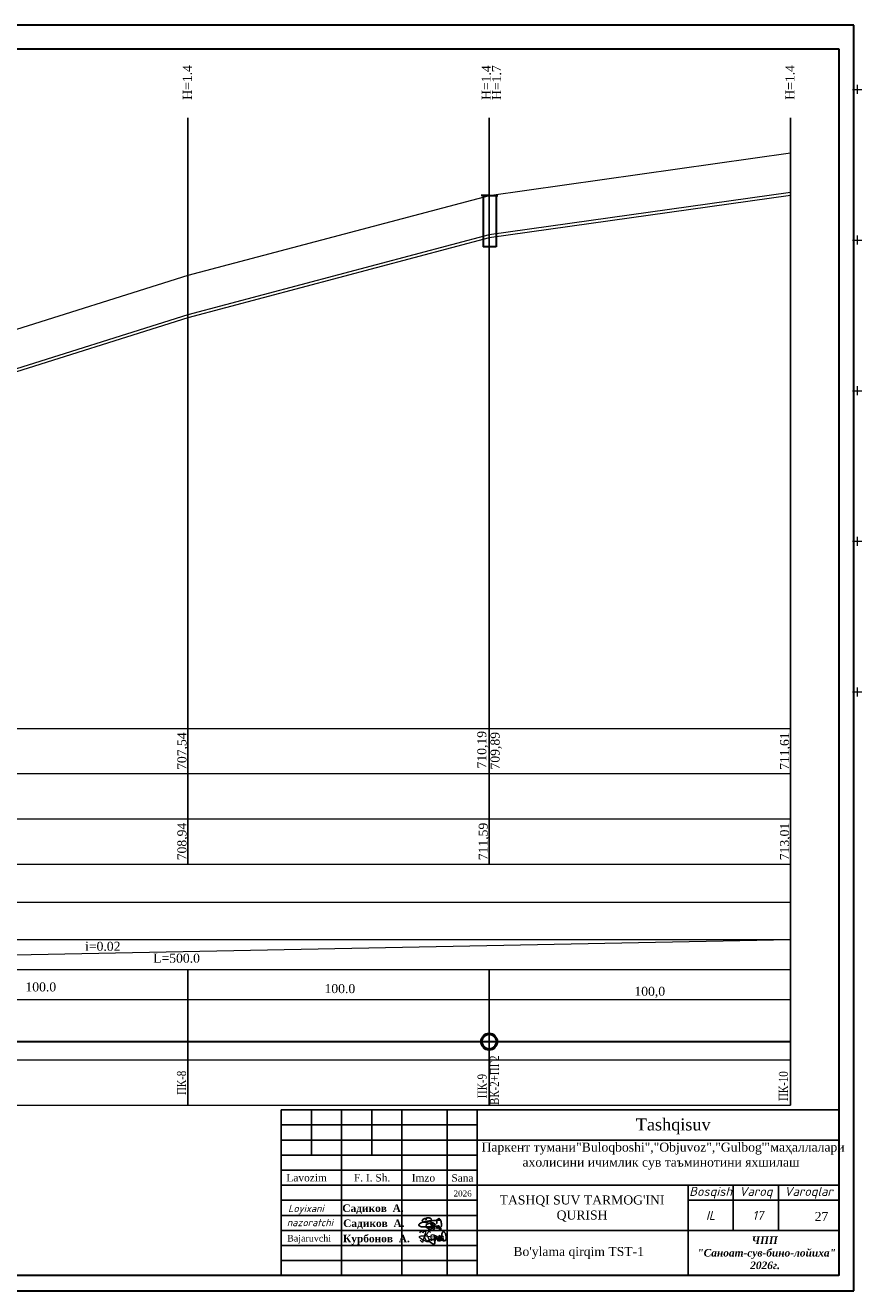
# Model space of a CAD drawing. Header units: millimetres. Extents: x 366033 to 446362, y 4247208 to 4265071.
# Tile 56 of 159: x 435686 to 435964, y 4253010 to 4253430. Entities that reach past the tile are written whole.
import ezdxf

# ---------------------------------------------------------------- set-up
doc = ezdxf.new("R2010")
doc.units = ezdxf.units.MM
for name, color, linetype in [('(002) Рамка', 7, 'Continuous'), ('(004) Точки рельефа', 7, 'Continuous'), ('RAMKA', 7, 'Continuous')]:
    doc.layers.add(name, color=color, linetype=linetype)
doc.layers.add('GEODS_POINT_GRID#_B', color=7, linetype='Continuous', true_color=0x000000)
doc.layers.add('план', color=7, linetype='Continuous', lineweight=40)
doc.layers.add('Текст ВК', color=136, linetype='Continuous', lineweight=9)
doc.styles.add('GOST 2.304', font='CS_Gost2304.shx')
doc.styles.add('SHRFT', font='TXT', dxfattribs={"width": 1.75})
doc.styles.get("Standard").update_dxf_attribs({"font": 'times.ttf'})
doc.styles.add('TIMES', font='times.ttf')
doc.styles.add('для таблиц', font='times.ttf', dxfattribs={"height": 3})
doc.linetypes.add('ВОДОПРОВОД-right', pattern='A,15,-4,["В1",Standard,S=3,R=0,X=-2,Y=-1.5],-4,20,[">",Standard,S=3,R=0,X=-1.5,Y=-1.5],0', length=43)

# ---------------------------------------------------------------- blocks, each defined once
blk = doc.blocks.new('CrossCoord_m1')
at = {"layer": 'GEODS_POINT_GRID#_B', "color": 3, "lineweight": 20, "true_color": 0x00ff00, "flags": 128}
for points in [[(-3, 0), (3, 0)], [(0, 3), (0, -3)]]:
    blk.add_lwpolyline(points, dxfattribs=at)

msp = doc.modelspace()

# ---------------------------------------------------------------- linework, layer by layer
at = {"layer": '(002) Рамка', "color": 0, "lineweight": 25, "elevation": -0.031}
for points in [[(435740.068, 4253152.072), (435740.068, 4253399.782)], [(435840.068, 4253152.072), (435840.068, 4253399.782)], [(435940.068, 4253152.072), (435940.068, 4253399.782)], [(435840.068, 4253152.071), (435840.068, 4253152.072)], [(435940.068, 4253072.072), (435940.068, 4253152.072)], [(435740.068, 4253072.072), (435740.068, 4253117.072)], [(435840.068, 4253072.072), (435840.068, 4253117.072)]]:
    msp.add_lwpolyline(points, dxfattribs=at)
at = {"color": 0, "lineweight": 0}
for p, q in [((435940.068, 4253388.003, -0.031), (435840.068, 4253373.903, -0.031)), ((435940.068, 4253375.003, -0.031), (435840.068, 4253360.903, -0.031)), ((435940.068, 4253374.003, -0.031), (435840.068, 4253359.903, -0.031)), ((435840.068, 4253373.903, -0.031), (435740.068, 4253347.402, -0.031)), ((435840.068, 4253360.903, -0.031), (435740.068, 4253334.402, -0.031)), ((435840.068, 4253359.903, -0.031), (435740.068, 4253333.402, -0.031)), ((435740.068, 4253347.402, -0.031), (435640.068, 4253315.902, -0.031)), ((435740.068, 4253334.402, -0.031), (435640.068, 4253302.902, -0.031)), ((435740.068, 4253333.402, -0.031), (435640.068, 4253301.902, -0.031)), ((435440.068, 4253117.072, -0.031), (435940.068, 4253127.072, -0.031))]:
    msp.add_line(p, q, dxfattribs=at)
at = {"color": 0, "lineweight": 30}
for p, q in [((435840.22, 4253373.924, -0.031), (435837.45, 4253373.924, -0.031)), ((435838.064, 4253373.924, -0.031), (435838.064, 4253356.924, -0.031)), ((435840.22, 4253373.924, -0.031), (435842.99, 4253373.924, -0.031)), ((435842.376, 4253373.924, -0.031), (435842.376, 4253358.924, -0.031)), ((435842.376, 4253373.924, -0.031), (435842.376, 4253356.924, -0.031)), ((435842.376, 4253356.924, -0.031), (435838.064, 4253356.924, -0.031))]:
    msp.add_line(p, q, dxfattribs=at)
at = {"color": 250, "lineweight": 25}
for p, q in [((435781.092, 4253070.461, -1016.547), (435781.092, 4253055.461, -1016.547)), ((435791.092, 4253070.461, -1016.547), (435791.092, 4253015.461, -1016.547)), ((435801.092, 4253070.461, -1016.547), (435801.092, 4253055.461, -1016.547)), ((435811.092, 4253070.461, -1016.547), (435811.092, 4253015.461, -1016.547)), ((435826.092, 4253070.461, -847.128), (435826.092, 4253015.461, -847.128)), ((435836.092, 4253070.461, -0.031), (435836.092, 4253015.461, -0.031)), ((435771.092, 4253065.461, -0.031), (435836.092, 4253065.461, -0.031)), ((435771.092, 4253060.461, -0.031), (435956.092, 4253060.461, -0.031)), ((435771.092, 4253060.461, -0.031), (435836.092, 4253060.461, -0.031)), ((435771.092, 4253055.461, -0.031), (435836.092, 4253055.461, -0.031)), ((435771.092, 4253050.461, -0.031), (435836.092, 4253050.461, -0.031)), ((435771.092, 4253045.461, -0.031), (435956.092, 4253045.461, -0.031)), ((435906.092, 4253045.461, -0.031), (435906.092, 4253015.461, -0.031)), ((435921.092, 4253045.461, -0.031), (435921.092, 4253030.461, -0.031)), ((435936.092, 4253030.461, -0.031), (435936.092, 4253045.461, -0.031)), ((435771.092, 4253040.461, -0.031), (435836.092, 4253040.461, -0.031)), ((435956.092, 4253040.461, -0.031), (435906.092, 4253040.461, -0.031)), ((435956.092, 4253040.461, -0.031), (435906.092, 4253040.461, -0.031)), ((435771.092, 4253035.461, -0.031), (435836.092, 4253035.461, -0.031)), ((435771.092, 4253030.461, -0.031), (435956.092, 4253030.461, -0.031)), ((435771.092, 4253025.461, -0.031), (435836.092, 4253025.461, -0.031)), ((435771.092, 4253020.461, -0.031), (435836.092, 4253020.461, -0.031))]:
    msp.add_line(p, q, dxfattribs=at)
at = {"color": 5, "lineweight": 25, "ltscale": 2}
for p, q in [((435822.164, 4253033.802, -0.031), (435821.887, 4253033.748, -0.031)), ((435822.164, 4253033.802, -0.031), (435821.887, 4253033.748, -0.031)), ((435822.398, 4253033.812, -0.031), (435822.164, 4253033.802, -0.031)), ((435822.398, 4253033.812, -0.031), (435822.164, 4253033.802, -0.031)), ((435822.584, 4253033.82, -0.031), (435822.398, 4253033.812, -0.031)), ((435822.584, 4253033.82, -0.031), (435822.398, 4253033.812, -0.031)), ((435822.941, 4253033.861, -0.031), (435822.584, 4253033.82, -0.031)), ((435822.941, 4253033.861, -0.031), (435822.584, 4253033.82, -0.031)), ((435823.166, 4253033.862, -0.031), (435822.941, 4253033.861, -0.031)), ((435823.166, 4253033.862, -0.031), (435822.941, 4253033.861, -0.031)), ((435823.554, 4253033.866, -0.031), (435823.166, 4253033.862, -0.031)), ((435823.554, 4253033.866, -0.031), (435823.166, 4253033.862, -0.031)), ((435823.706, 4253033.866, -0.031), (435823.554, 4253033.866, -0.031)), ((435823.706, 4253033.866, -0.031), (435823.554, 4253033.866, -0.031)), ((435823.945, 4253033.851, -0.031), (435823.706, 4253033.866, -0.031)), ((435823.945, 4253033.851, -0.031), (435823.706, 4253033.866, -0.031)), ((435816.76, 4253032.436, -0.031), (435816.74, 4253032.22, -0.031)), ((435816.76, 4253032.436, -0.031), (435816.74, 4253032.22, -0.031)), ((435816.74, 4253032.22, -0.031), (435816.775, 4253032.105, -0.031)), ((435816.74, 4253032.22, -0.031), (435816.775, 4253032.105, -0.031)), ((435816.805, 4253032.521, -0.031), (435816.76, 4253032.436, -0.031)), ((435816.805, 4253032.521, -0.031), (435816.76, 4253032.436, -0.031)), ((435816.775, 4253032.105, -0.031), (435816.829, 4253032.05, -0.031)), ((435816.775, 4253032.105, -0.031), (435816.829, 4253032.05, -0.031)), ((435816.986, 4253032.671, -0.031), (435816.805, 4253032.521, -0.031)), ((435816.986, 4253032.671, -0.031), (435816.805, 4253032.521, -0.031)), ((435816.829, 4253032.05, -0.031), (435816.95, 4253031.911, -0.031)), ((435816.829, 4253032.05, -0.031), (435816.95, 4253031.911, -0.031)), ((435816.95, 4253031.911, -0.031), (435817.1, 4253031.856, -0.031)), ((435816.95, 4253031.911, -0.031), (435817.1, 4253031.856, -0.031)), ((435817.3, 4253032.878, -0.031), (435816.986, 4253032.671, -0.031)), ((435817.3, 4253032.878, -0.031), (435816.986, 4253032.671, -0.031)), ((435817.1, 4253031.856, -0.031), (435817.259, 4253031.799, -0.031)), ((435817.1, 4253031.856, -0.031), (435817.259, 4253031.799, -0.031)), ((435817.259, 4253031.799, -0.031), (435817.414, 4253031.742, -0.031)), ((435817.259, 4253031.799, -0.031), (435817.414, 4253031.742, -0.031)), ((435817.563, 4253033.001, -0.031), (435817.3, 4253032.878, -0.031)), ((435817.563, 4253033.001, -0.031), (435817.3, 4253032.878, -0.031)), ((435817.414, 4253031.742, -0.031), (435817.548, 4253031.711, -0.031)), ((435817.414, 4253031.742, -0.031), (435817.548, 4253031.711, -0.031)), ((435817.548, 4253031.711, -0.031), (435817.803, 4253031.668, -0.031)), ((435817.548, 4253031.711, -0.031), (435817.803, 4253031.668, -0.031)), ((435817.753, 4253033.094, -0.031), (435817.563, 4253033.001, -0.031)), ((435817.753, 4253033.094, -0.031), (435817.563, 4253033.001, -0.031)), ((435818.001, 4253033.186, -0.031), (435817.753, 4253033.094, -0.031)), ((435818.001, 4253033.186, -0.031), (435817.753, 4253033.094, -0.031)), ((435817.803, 4253031.668, -0.031), (435817.989, 4253031.636, -0.031)), ((435817.803, 4253031.668, -0.031), (435817.989, 4253031.636, -0.031)), ((435817.989, 4253031.636, -0.031), (435818.429, 4253031.627, -0.031)), ((435817.989, 4253031.636, -0.031), (435818.429, 4253031.627, -0.031)), ((435818.309, 4253033.257, -0.031), (435818.001, 4253033.186, -0.031)), ((435818.309, 4253033.257, -0.031), (435818.001, 4253033.186, -0.031)), ((435818.661, 4253033.331, -0.031), (435818.309, 4253033.257, -0.031)), ((435818.661, 4253033.331, -0.031), (435818.309, 4253033.257, -0.031)), ((435818.429, 4253031.627, -0.031), (435818.699, 4253031.631, -0.031)), ((435818.429, 4253031.627, -0.031), (435818.699, 4253031.631, -0.031)), ((435818.865, 4253033.376, -0.031), (435818.661, 4253033.331, -0.031)), ((435818.865, 4253033.376, -0.031), (435818.661, 4253033.331, -0.031)), ((435818.699, 4253031.631, -0.031), (435819.161, 4253031.628, -0.031)), ((435818.699, 4253031.631, -0.031), (435819.161, 4253031.628, -0.031)), ((435819.164, 4253033.423, -0.031), (435818.865, 4253033.376, -0.031)), ((435819.164, 4253033.423, -0.031), (435818.865, 4253033.376, -0.031)), ((435819.161, 4253031.628, -0.031), (435819.672, 4253031.618, -0.031)), ((435819.161, 4253031.628, -0.031), (435819.672, 4253031.618, -0.031)), ((435819.497, 4253033.482, -0.031), (435819.164, 4253033.423, -0.031)), ((435819.497, 4253033.482, -0.031), (435819.164, 4253033.423, -0.031)), ((435819.717, 4253033.506, -0.031), (435819.497, 4253033.482, -0.031)), ((435819.717, 4253033.506, -0.031), (435819.497, 4253033.482, -0.031)), ((435819.672, 4253031.618, -0.031), (435820.059, 4253031.615, -0.031)), ((435819.672, 4253031.618, -0.031), (435820.059, 4253031.615, -0.031)), ((435820.004, 4253033.557, -0.031), (435819.717, 4253033.506, -0.031)), ((435820.004, 4253033.557, -0.031), (435819.717, 4253033.506, -0.031)), ((435820.39, 4253033.605, -0.031), (435820.004, 4253033.557, -0.031)), ((435820.39, 4253033.605, -0.031), (435820.004, 4253033.557, -0.031)), ((435820.059, 4253031.615, -0.031), (435820.722, 4253031.63, -0.031)), ((435820.059, 4253031.615, -0.031), (435820.722, 4253031.63, -0.031)), ((435820.633, 4253033.628, -0.031), (435820.39, 4253033.605, -0.031)), ((435820.633, 4253033.628, -0.031), (435820.39, 4253033.605, -0.031)), ((435820.961, 4253033.675, -0.031), (435820.633, 4253033.628, -0.031)), ((435820.961, 4253033.675, -0.031), (435820.633, 4253033.628, -0.031)), ((435820.722, 4253031.63, -0.031), (435821.216, 4253031.62, -0.031)), ((435820.722, 4253031.63, -0.031), (435821.216, 4253031.62, -0.031)), ((435821.189, 4253033.697, -0.031), (435820.961, 4253033.675, -0.031)), ((435821.189, 4253033.697, -0.031), (435820.961, 4253033.675, -0.031)), ((435821.555, 4253033.727, -0.031), (435821.189, 4253033.697, -0.031)), ((435821.555, 4253033.727, -0.031), (435821.189, 4253033.697, -0.031)), ((435821.216, 4253031.62, -0.031), (435821.695, 4253031.559, -0.031)), ((435821.216, 4253031.62, -0.031), (435821.695, 4253031.559, -0.031)), ((435821.394, 4253031.111, -0.031), (435821.423, 4253031.215, -0.031)), ((435821.394, 4253031.111, -0.031), (435821.423, 4253031.215, -0.031)), ((435821.416, 4253031.039, -0.031), (435821.394, 4253031.111, -0.031)), ((435821.416, 4253031.039, -0.031), (435821.394, 4253031.111, -0.031)), ((435821.461, 4253030.964, -0.031), (435821.416, 4253031.039, -0.031)), ((435821.461, 4253030.964, -0.031), (435821.416, 4253031.039, -0.031)), ((435821.423, 4253031.215, -0.031), (435821.44, 4253031.276, -0.031)), ((435821.423, 4253031.215, -0.031), (435821.44, 4253031.276, -0.031)), ((435821.44, 4253031.276, -0.031), (435821.474, 4253031.333, -0.031)), ((435821.44, 4253031.276, -0.031), (435821.474, 4253031.333, -0.031)), ((435821.52, 4253030.9, -0.031), (435821.461, 4253030.964, -0.031)), ((435821.52, 4253030.9, -0.031), (435821.461, 4253030.964, -0.031)), ((435821.474, 4253031.333, -0.031), (435821.52, 4253031.411, -0.031)), ((435821.474, 4253031.333, -0.031), (435821.52, 4253031.411, -0.031)), ((435821.52, 4253031.411, -0.031), (435821.586, 4253031.461, -0.031)), ((435821.52, 4253031.411, -0.031), (435821.586, 4253031.461, -0.031)), ((435821.561, 4253030.869, -0.031), (435821.52, 4253030.9, -0.031)), ((435821.561, 4253030.869, -0.031), (435821.52, 4253030.9, -0.031)), ((435821.887, 4253033.748, -0.031), (435821.555, 4253033.727, -0.031)), ((435821.887, 4253033.748, -0.031), (435821.555, 4253033.727, -0.031)), ((435821.63, 4253030.869, -0.031), (435821.561, 4253030.869, -0.031)), ((435821.63, 4253030.869, -0.031), (435821.561, 4253030.869, -0.031)), ((435821.586, 4253031.461, -0.031), (435821.646, 4253031.523, -0.031)), ((435821.586, 4253031.461, -0.031), (435821.646, 4253031.523, -0.031)), ((435821.733, 4253030.888, -0.031), (435821.63, 4253030.869, -0.031)), ((435821.733, 4253030.888, -0.031), (435821.63, 4253030.869, -0.031)), ((435821.646, 4253031.523, -0.031), (435821.751, 4253031.586, -0.031)), ((435821.646, 4253031.523, -0.031), (435821.751, 4253031.586, -0.031)), ((435821.65, 4253031.538, -0.031), (435821.751, 4253031.586, -0.031)), ((435821.65, 4253031.538, -0.031), (435821.751, 4253031.586, -0.031)), ((435821.807, 4253030.916, -0.031), (435821.733, 4253030.888, -0.031)), ((435821.807, 4253030.916, -0.031), (435821.733, 4253030.888, -0.031)), ((435821.751, 4253031.586, -0.031), (435821.922, 4253031.685, -0.031)), ((435821.751, 4253031.586, -0.031), (435821.922, 4253031.685, -0.031)), ((435821.751, 4253031.586, -0.031), (435821.867, 4253031.489, -0.031)), ((435821.751, 4253031.586, -0.031), (435821.867, 4253031.489, -0.031)), ((435821.876, 4253030.947, -0.031), (435821.807, 4253030.916, -0.031)), ((435821.876, 4253030.947, -0.031), (435821.807, 4253030.916, -0.031)), ((435821.867, 4253031.489, -0.031), (435821.926, 4253031.44, -0.031)), ((435821.867, 4253031.489, -0.031), (435821.926, 4253031.44, -0.031)), ((435821.957, 4253031.042, -0.031), (435821.876, 4253030.947, -0.031)), ((435821.957, 4253031.042, -0.031), (435821.876, 4253030.947, -0.031)), ((435821.922, 4253031.685, -0.031), (435822.05, 4253031.759, -0.031)), ((435821.922, 4253031.685, -0.031), (435822.05, 4253031.759, -0.031)), ((435821.926, 4253031.44, -0.031), (435821.957, 4253031.381, -0.031)), ((435821.926, 4253031.44, -0.031), (435821.957, 4253031.381, -0.031)), ((435821.957, 4253031.381, -0.031), (435821.997, 4253031.307, -0.031)), ((435821.957, 4253031.381, -0.031), (435821.997, 4253031.307, -0.031)), ((435821.992, 4253031.12, -0.031), (435821.957, 4253031.042, -0.031)), ((435821.992, 4253031.12, -0.031), (435821.957, 4253031.042, -0.031)), ((435822.017, 4253031.232, -0.031), (435821.992, 4253031.12, -0.031)), ((435822.017, 4253031.232, -0.031), (435821.992, 4253031.12, -0.031)), ((435821.997, 4253031.307, -0.031), (435822.017, 4253031.232, -0.031)), ((435821.997, 4253031.307, -0.031), (435822.017, 4253031.232, -0.031)), ((435822.05, 4253031.759, -0.031), (435822.202, 4253031.867, -0.031)), ((435822.05, 4253031.759, -0.031), (435822.202, 4253031.867, -0.031)), ((435822.202, 4253031.867, -0.031), (435822.313, 4253031.867, -0.031)), ((435822.202, 4253031.867, -0.031), (435822.313, 4253031.867, -0.031)), ((435822.313, 4253031.867, -0.031), (435822.658, 4253031.873, -0.031)), ((435822.313, 4253031.867, -0.031), (435822.658, 4253031.873, -0.031)), ((435822.552, 4253031.373, -0.031), (435822.691, 4253031.535, -0.031)), ((435822.552, 4253031.373, -0.031), (435822.691, 4253031.535, -0.031)), ((435822.552, 4253031.311, -0.031), (435822.552, 4253031.373, -0.031)), ((435822.552, 4253031.311, -0.031), (435822.552, 4253031.373, -0.031)), ((435822.587, 4253031.247, -0.031), (435822.552, 4253031.311, -0.031)), ((435822.587, 4253031.247, -0.031), (435822.552, 4253031.311, -0.031)), ((435822.611, 4253031.202, -0.031), (435822.587, 4253031.247, -0.031)), ((435822.611, 4253031.202, -0.031), (435822.587, 4253031.247, -0.031)), ((435822.668, 4253031.185, -0.031), (435822.611, 4253031.202, -0.031)), ((435822.668, 4253031.185, -0.031), (435822.611, 4253031.202, -0.031)), ((435822.658, 4253031.873, -0.031), (435822.72, 4253031.873, -0.031)), ((435822.658, 4253031.873, -0.031), (435822.72, 4253031.873, -0.031)), ((435822.742, 4253031.185, -0.031), (435822.668, 4253031.185, -0.031)), ((435822.742, 4253031.185, -0.031), (435822.668, 4253031.185, -0.031)), ((435822.691, 4253031.535, -0.031), (435822.761, 4253031.617, -0.031)), ((435822.691, 4253031.535, -0.031), (435822.761, 4253031.617, -0.031)), ((435822.72, 4253031.873, -0.031), (435822.922, 4253031.858, -0.031)), ((435822.72, 4253031.873, -0.031), (435822.922, 4253031.858, -0.031)), ((435822.859, 4253031.257, -0.031), (435822.742, 4253031.185, -0.031)), ((435822.859, 4253031.257, -0.031), (435822.742, 4253031.185, -0.031)), ((435822.761, 4253031.617, -0.031), (435822.969, 4253031.791, -0.031)), ((435822.761, 4253031.617, -0.031), (435822.969, 4253031.791, -0.031)), ((435823.022, 4253031.357, -0.031), (435822.859, 4253031.257, -0.031)), ((435823.022, 4253031.357, -0.031), (435822.859, 4253031.257, -0.031)), ((435822.92, 4253031.75, -0.031), (435822.993, 4253031.816, -0.031)), ((435822.92, 4253031.75, -0.031), (435822.993, 4253031.816, -0.031)), ((435822.922, 4253031.858, -0.031), (435823.093, 4253031.754, -0.031)), ((435822.922, 4253031.858, -0.031), (435823.093, 4253031.754, -0.031)), ((435822.993, 4253031.816, -0.031), (435823.037, 4253031.855, -0.031)), ((435822.993, 4253031.816, -0.031), (435823.037, 4253031.855, -0.031)), ((435823.119, 4253031.449, -0.031), (435823.022, 4253031.357, -0.031)), ((435823.119, 4253031.449, -0.031), (435823.022, 4253031.357, -0.031)), ((435823.037, 4253031.855, -0.031), (435823.121, 4253031.907, -0.031)), ((435823.037, 4253031.855, -0.031), (435823.121, 4253031.907, -0.031)), ((435823.093, 4253031.754, -0.031), (435823.164, 4253031.698, -0.031)), ((435823.093, 4253031.754, -0.031), (435823.164, 4253031.698, -0.031)), ((435823.171, 4253031.531, -0.031), (435823.119, 4253031.449, -0.031)), ((435823.171, 4253031.531, -0.031), (435823.119, 4253031.449, -0.031)), ((435823.121, 4253031.907, -0.031), (435823.176, 4253031.94, -0.031)), ((435823.121, 4253031.907, -0.031), (435823.176, 4253031.94, -0.031)), ((435823.164, 4253031.698, -0.031), (435823.195, 4253031.611, -0.031)), ((435823.164, 4253031.698, -0.031), (435823.195, 4253031.611, -0.031)), ((435823.195, 4253031.611, -0.031), (435823.171, 4253031.531, -0.031)), ((435823.195, 4253031.611, -0.031), (435823.171, 4253031.531, -0.031)), ((435823.176, 4253031.94, -0.031), (435823.233, 4253031.959, -0.031)), ((435823.176, 4253031.94, -0.031), (435823.233, 4253031.959, -0.031)), ((435823.233, 4253031.959, -0.031), (435823.274, 4253031.972, -0.031)), ((435823.233, 4253031.959, -0.031), (435823.274, 4253031.972, -0.031)), ((435823.274, 4253031.972, -0.031), (435823.328, 4253031.972, -0.031)), ((435823.274, 4253031.972, -0.031), (435823.328, 4253031.972, -0.031)), ((435823.328, 4253031.972, -0.031), (435823.372, 4253031.957, -0.031)), ((435823.328, 4253031.972, -0.031), (435823.372, 4253031.957, -0.031)), ((435823.372, 4253031.957, -0.031), (435823.428, 4253031.925, -0.031)), ((435823.372, 4253031.957, -0.031), (435823.428, 4253031.925, -0.031)), ((435823.461, 4253030.755, -0.031), (435823.404, 4253030.799, -0.031)), ((435823.428, 4253031.925, -0.031), (435823.463, 4253031.904, -0.031)), ((435823.428, 4253031.925, -0.031), (435823.463, 4253031.904, -0.031)), ((435823.557, 4253030.755, -0.031), (435823.461, 4253030.755, -0.031)), ((435823.463, 4253031.904, -0.031), (435823.49, 4253031.867, -0.031)), ((435823.463, 4253031.904, -0.031), (435823.49, 4253031.867, -0.031)), ((435823.499, 4253031.424, -0.031), (435823.466, 4253031.294, -0.031)), ((435823.499, 4253031.424, -0.031), (435823.466, 4253031.294, -0.031)), ((435823.466, 4253031.294, -0.031), (435823.466, 4253031.203, -0.031)), ((435823.466, 4253031.294, -0.031), (435823.466, 4253031.203, -0.031)), ((435823.466, 4253031.203, -0.031), (435823.492, 4253031.111, -0.031)), ((435823.466, 4253031.203, -0.031), (435823.492, 4253031.111, -0.031)), ((435823.49, 4253031.867, -0.031), (435823.513, 4253031.829, -0.031)), ((435823.49, 4253031.867, -0.031), (435823.513, 4253031.829, -0.031)), ((435823.492, 4253031.111, -0.031), (435823.54, 4253031.019, -0.031)), ((435823.492, 4253031.111, -0.031), (435823.54, 4253031.019, -0.031)), ((435823.528, 4253031.539, -0.031), (435823.499, 4253031.424, -0.031)), ((435823.528, 4253031.539, -0.031), (435823.499, 4253031.424, -0.031)), ((435823.513, 4253031.829, -0.031), (435823.53, 4253031.802, -0.031)), ((435823.513, 4253031.829, -0.031), (435823.53, 4253031.802, -0.031)), ((435823.551, 4253031.73, -0.031), (435823.528, 4253031.637, -0.031)), ((435823.551, 4253031.73, -0.031), (435823.528, 4253031.637, -0.031)), ((435823.528, 4253031.637, -0.031), (435823.528, 4253031.539, -0.031)), ((435823.528, 4253031.637, -0.031), (435823.528, 4253031.539, -0.031)), ((435823.53, 4253031.802, -0.031), (435823.551, 4253031.73, -0.031)), ((435823.53, 4253031.802, -0.031), (435823.551, 4253031.73, -0.031)), ((435823.54, 4253031.019, -0.031), (435823.584, 4253030.986, -0.031)), ((435823.54, 4253031.019, -0.031), (435823.584, 4253030.986, -0.031)), ((435823.701, 4253030.782, -0.031), (435823.557, 4253030.755, -0.031)), ((435823.584, 4253030.986, -0.031), (435823.663, 4253030.956, -0.031)), ((435823.584, 4253030.986, -0.031), (435823.663, 4253030.956, -0.031)), ((435823.663, 4253030.956, -0.031), (435823.737, 4253030.927, -0.031)), ((435823.663, 4253030.956, -0.031), (435823.737, 4253030.927, -0.031)), ((435823.803, 4253030.821, -0.031), (435823.701, 4253030.782, -0.031)), ((435823.737, 4253030.927, -0.031), (435823.876, 4253030.927, -0.031)), ((435823.737, 4253030.927, -0.031), (435823.876, 4253030.927, -0.031)), ((435823.876, 4253030.927, -0.031), (435823.966, 4253030.945, -0.031)), ((435823.876, 4253030.927, -0.031), (435823.966, 4253030.945, -0.031)), ((435823.966, 4253030.945, -0.031), (435824.061, 4253030.956, -0.031)), ((435823.966, 4253030.945, -0.031), (435824.061, 4253030.956, -0.031)), ((435824.061, 4253030.956, -0.031), (435824.276, 4253030.987, -0.031)), ((435824.061, 4253030.956, -0.031), (435824.276, 4253030.987, -0.031))]:
    msp.add_line(p, q, dxfattribs=at)
at = {"color": 5, "linetype": 'ВОДОПРОВОД-right', "lineweight": 30, "elevation": -0.031}
msp.add_lwpolyline([(435440.062, 4253093.123), (435940.068, 4253093.123)], dxfattribs=at)
at = {"color": 250, "lineweight": 25, "elevation": -0.031}
msp.add_lwpolyline([(435771.092, 4253070.461), (435956.092, 4253070.461), (435956.092, 4253015.461), (435771.092, 4253015.461)], close=True, dxfattribs=at)
at = {"color": 5, "lineweight": 25, "ltscale": 2, "elevation": -0.031}
for points in [[(435820.079, 4253033.665), (435820.372, 4253033.662), (435820.497, 4253033.721), (435820.615, 4253033.809), (435820.699, 4253033.868), (435820.789, 4253033.952), (435820.841, 4253034.001), (435820.898, 4253034.083), (435820.893, 4253034.158), (435820.868, 4253034.278), (435820.848, 4253034.318), (435820.76, 4253034.401), (435820.65, 4253034.481), (435820.523, 4253034.54), (435820.363, 4253034.587), (435820.123, 4253034.635), (435819.927, 4253034.635), (435819.696, 4253034.621), (435819.506, 4253034.593), (435819.336, 4253034.553), (435819.135, 4253033.987), (435818.899, 4253034.484), (435818.683, 4253034.411), (435818.469, 4253034.335), (435818.249, 4253034.209), (435818.078, 4253034.098), (435817.969, 4253034.005), (435817.9, 4253033.852), (435817.888, 4253033.761), (435817.929, 4253033.607), (435818.04, 4253033.416), (435818.098, 4253033.353), (435818.198, 4253033.288), (435818.34, 4253033.237), (435818.537, 4253033.187), (435818.972, 4253033.13), (435819.227, 4253033.1), (435819.354, 4253033.084), (435819.67, 4253033.521), (435819.763, 4253033.492), (435819.547, 4253033.007)], [(435820.079, 4253033.665), (435820.372, 4253033.662), (435820.497, 4253033.721), (435820.615, 4253033.809), (435820.699, 4253033.868), (435820.789, 4253033.952), (435820.841, 4253034.001), (435820.898, 4253034.083), (435820.893, 4253034.158), (435820.868, 4253034.278), (435820.848, 4253034.318), (435820.76, 4253034.401), (435820.65, 4253034.481), (435820.523, 4253034.54), (435820.363, 4253034.587), (435820.123, 4253034.635), (435819.927, 4253034.635), (435819.696, 4253034.621), (435819.506, 4253034.593), (435819.336, 4253034.553), (435819.135, 4253033.987), (435818.899, 4253034.484), (435818.683, 4253034.411), (435818.469, 4253034.335), (435818.249, 4253034.209), (435818.078, 4253034.098), (435817.969, 4253034.005), (435817.9, 4253033.852), (435817.888, 4253033.761), (435817.929, 4253033.607), (435818.04, 4253033.416), (435818.098, 4253033.353), (435818.198, 4253033.288), (435818.34, 4253033.237), (435818.537, 4253033.187), (435818.972, 4253033.13), (435819.227, 4253033.1), (435819.354, 4253033.084), (435819.67, 4253033.521), (435819.763, 4253033.492), (435819.547, 4253033.007)], [(435823.29, 4253032.215), (435823.288, 4253031.921), (435823.347, 4253031.796), (435823.434, 4253031.678), (435823.493, 4253031.595), (435823.578, 4253031.504), (435823.626, 4253031.453), (435823.708, 4253031.396), (435823.783, 4253031.4), (435823.904, 4253031.425), (435823.943, 4253031.445), (435824.026, 4253031.533), (435824.106, 4253031.643), (435824.165, 4253031.77), (435824.212, 4253031.93), (435824.26, 4253032.171), (435824.26, 4253032.366), (435824.246, 4253032.597), (435824.218, 4253032.787), (435824.178, 4253032.957), (435824.149, 4253033.219), (435824.109, 4253033.394), (435824.037, 4253033.61), (435823.961, 4253033.824), (435823.834, 4253034.044), (435823.723, 4253034.215), (435823.63, 4253034.324), (435823.478, 4253034.393), (435823.386, 4253034.406), (435823.233, 4253034.364), (435823.041, 4253034.253), (435822.978, 4253034.195), (435822.913, 4253034.095), (435822.862, 4253033.954), (435822.812, 4253033.756), (435822.756, 4253033.321), (435822.725, 4253033.066), (435822.71, 4253032.939), (435822.69, 4253032.873), (435822.661, 4253032.78), (435822.632, 4253032.746)], [(435820.548, 4253033.759), (435820.808, 4253033.666), (435820.605, 4253033.325), (435820.808, 4253033.162), (435820.813, 4253032.786), (435820.876, 4253032.448), (435820.947, 4253032.07), (435820.944, 4253031.627), (435820.944, 4253031.28), (435820.889, 4253030.999), (435820.811, 4253030.884), (435820.727, 4253030.79), (435820.639, 4253030.762), (435820.561, 4253030.76), (435820.437, 4253030.79), (435820.183, 4253030.894), (435819.975, 4253031.011), (435819.69, 4253031.197), (435819.513, 4253031.312), (435819.183, 4253031.503), (435818.773, 4253031.677)], [(435821.302, 4253032.019), (435821.596, 4253032.017), (435821.721, 4253032.076), (435821.839, 4253032.163), (435821.922, 4253032.223), (435822.013, 4253032.307), (435822.064, 4253032.355), (435822.121, 4253032.437), (435822.117, 4253032.512), (435822.092, 4253032.633), (435822.072, 4253032.672), (435821.983, 4253032.756), (435821.331, 4253032.518), (435821.205, 4253032.578), (435821.586, 4253032.941), (435821.346, 4253032.989), (435821.151, 4253032.989), (435820.919, 4253032.975), (435820.73, 4253032.947), (435820.56, 4253032.634), (435820.298, 4253032.878), (435820.123, 4253032.838), (435819.907, 4253032.766), (435819.693, 4253032.69), (435819.473, 4253032.563), (435819.302, 4253032.452), (435819.193, 4253032.359), (435819.124, 4253032.207), (435819.111, 4253032.115), (435819.152, 4253031.962), (435819.264, 4253031.771), (435819.322, 4253031.707), (435819.422, 4253031.642), (435819.563, 4253031.591), (435819.76, 4253031.541), (435820.196, 4253031.485), (435820.451, 4253031.454), (435820.578, 4253031.439), (435820.644, 4253031.42), (435820.737, 4253031.391), (435820.771, 4253031.362)], [(435821.302, 4253032.019), (435821.596, 4253032.017), (435821.721, 4253032.076), (435821.839, 4253032.163), (435821.922, 4253032.223), (435822.013, 4253032.307), (435822.064, 4253032.355), (435822.121, 4253032.437), (435822.117, 4253032.512), (435822.092, 4253032.633), (435822.072, 4253032.672), (435821.983, 4253032.756), (435821.331, 4253032.518), (435821.205, 4253032.578), (435821.586, 4253032.941), (435821.346, 4253032.989), (435821.151, 4253032.989), (435820.919, 4253032.975), (435820.73, 4253032.947), (435820.56, 4253032.634), (435820.298, 4253032.878), (435820.123, 4253032.838), (435819.907, 4253032.766), (435819.693, 4253032.69), (435819.473, 4253032.563), (435819.302, 4253032.452), (435819.193, 4253032.359), (435819.124, 4253032.207), (435819.111, 4253032.115), (435819.152, 4253031.962), (435819.264, 4253031.771), (435819.322, 4253031.707), (435819.422, 4253031.642), (435819.563, 4253031.591), (435819.76, 4253031.541), (435820.196, 4253031.485), (435820.451, 4253031.454), (435820.578, 4253031.439), (435820.644, 4253031.42), (435820.737, 4253031.391), (435820.771, 4253031.362)], [(435824.867, 4253027.83), (435824.865, 4253027.536), (435824.924, 4253027.411), (435825.011, 4253027.293), (435825.071, 4253027.21), (435825.155, 4253027.12), (435825.203, 4253027.068), (435825.285, 4253027.011), (435825.36, 4253027.016), (435825.481, 4253027.041), (435825.52, 4253027.061), (435825.604, 4253027.149), (435825.683, 4253027.259), (435825.742, 4253027.385), (435825.789, 4253027.546), (435825.837, 4253027.786), (435825.837, 4253027.981), (435825.823, 4253028.213), (435825.795, 4253028.403), (435825.756, 4253028.572), (435825.726, 4253028.834), (435825.686, 4253029.009), (435825.614, 4253029.226), (435825.538, 4253029.44), (435825.411, 4253029.659), (435825.3, 4253029.83), (435825.207, 4253029.939), (435825.055, 4253030.009), (435824.963, 4253030.021), (435824.81, 4253029.98), (435824.619, 4253029.868), (435824.556, 4253029.81), (435824.49, 4253029.711), (435824.439, 4253029.569), (435824.389, 4253029.372), (435824.333, 4253028.937), (435824.302, 4253028.682), (435824.287, 4253028.554), (435824.268, 4253028.488), (435824.239, 4253028.395), (435824.21, 4253028.361)], [(435821.704, 4253028.884), (435821.964, 4253028.791), (435821.761, 4253028.45), (435821.964, 4253028.288), (435821.969, 4253027.911), (435822.032, 4253027.573), (435822.104, 4253027.195), (435822.101, 4253026.752), (435822.101, 4253026.405), (435822.045, 4253026.124), (435821.968, 4253026.009), (435821.883, 4253025.915), (435821.796, 4253025.887), (435821.717, 4253025.885), (435821.593, 4253025.915), (435821.339, 4253026.019), (435821.132, 4253026.136), (435820.847, 4253026.322), (435820.669, 4253026.437), (435820.339, 4253026.628), (435819.93, 4253026.802)]]:
    msp.add_lwpolyline(points, dxfattribs=at)
at = {"color": 5, "lineweight": 5, "elevation": -0.031}
for points in [[(435817.109, 4253029.709), (435817.387, 4253030.195), (435818.175, 4253029.745), (435818.461, 4253030.244), (435819.009, 4253030.244), (435817.966, 4253026.421), (435817.225, 4253027.231)], [(435818.488, 4253028.332), (435820.144, 4253030.172), (435820.591, 4253029.77)], [(435818.488, 4253028.332), (435819.333, 4253026.861), (435819.984, 4253027.235)]]:
    msp.add_lwpolyline(points, dxfattribs=at)
at = {"color": 1, "lineweight": 50}
msp.add_circle((435840.068, 4253093.123, -0.031), 2.554, dxfattribs=at)
at = {"color": 5, "lineweight": 5}
for points in [[(435819.984, 4253027.235, -0.031), (435821.285, 4253027.569, -0.031), (435820.734, 4253027.095, -0.031), (435822.539, 4253027.859, -0.031), (435821.897, 4253026.942, -0.031), (435822.264, 4253028.409, -0.031), (435823.105, 4253026.85, -0.031), (435823.273, 4253028.47, -0.031), (435823.487, 4253026.835, -0.031), (435823.288, 4253027.507, -0.031), (435824.512, 4253028.715, -0.031), (435823.915, 4253027.477, -0.031), (435824.481, 4253027.339, -0.031), (435823.518, 4253028.73, -0.031), (435823.931, 4253027.034, -0.031), (435824.818, 4253028.47, -0.031), (435824.13, 4253027.813, -0.031), (435824.864, 4253027.003, -0.031), (435820.749, 4253028.745, -0.031), (435820.719, 4253027.92, -0.031), (435822.218, 4253027.599, -0.031)], [(435819.316, 4253029.252, -0.031), (435820.03, 4253026.674, -0.031), (435817.01, 4253028.164, -0.031), (435821.325, 4253028.37, -0.031)]]:
    msp.add_spline(points, degree=3, dxfattribs=at)
at = {"layer": 'RAMKA', "color": 1, "lineweight": 30}
for p, q in [((435961.092, 4253430.461, -0.031), (435375.266, 4253430.461, -0.031)), ((435395.266, 4253422.699, -0.031), (435956.092, 4253422.699, -0.031)), ((435956.092, 4253015.461, -0.031), (435395.266, 4253015.461, -0.031)), ((435375.266, 4253010.461, -0.031), (435961.092, 4253010.461, -0.031))]:
    msp.add_line(p, q, dxfattribs=at)
at = {"layer": 'RAMKA', "color": 5, "lineweight": 30}
for p, q in [((435961.092, 4253010.461, -0.031), (435961.092, 4253430.461, -0.031)), ((435956.092, 4253422.699, -0.031), (435956.092, 4253015.461, -0.031))]:
    msp.add_line(p, q, dxfattribs=at)
at = {"layer": 'Текст ВК'}
for p, q in [((435429.059, 4253197.072, -0.031), (435940.068, 4253197.072, -0.031)), ((435440.068, 4253182.072, -0.031), (435940.068, 4253182.072, -0.031)), ((435440.068, 4253167.072, -0.031), (435940.068, 4253167.072, -0.031)), ((435440.068, 4253152.072, -0.031), (435940.068, 4253152.072, -0.031)), ((435440.068, 4253139.4, -0.031), (435940.068, 4253139.4, -0.031)), ((435440.068, 4253127.072, -0.031), (435940.068, 4253127.072, -0.031)), ((435440.068, 4253117.072, -0.031), (435940.068, 4253117.072, -0.031)), ((435440.068, 4253107.072, -0.031), (435940.068, 4253107.072, -0.031)), ((435440.068, 4253087.072, -0.031), (435940.068, 4253087.072, -0.031)), ((435440.068, 4253072.072, -0.031), (435940.068, 4253072.072, -0.031))]:
    msp.add_line(p, q, dxfattribs=at)

# ---------------------------------------------------------------- block references
at = {"layer": 'GEODS_POINT_GRID#_B', "color": 3, "true_color": 0x00ff00, "xscale": 0.5, "yscale": 0.5, "zscale": 0.5}
for p in [(435962.214, 4253409.189, -0.031), (435962.214, 4253359.189, -0.031), (435962.214, 4253309.189, -0.031), (435962.214, 4253259.189, -0.031), (435962.214, 4253209.189, -0.031)]:
    msp.add_blockref('CrossCoord_m1', p, dxfattribs=at)

# ---------------------------------------------------------------- texts
at = {"layer": '(004) Точки рельефа', "color": 7, "char_height": 3, "attachment_point": 5, "style": 'для таблиц'}
for s, insert in [('\\A1;100.0', (435691.274, 4253111.259, -0.031)), ('\\A1;100.0', (435790.532, 4253110.696, -0.031)), ('\\A1;100,0', (435893.379, 4253109.487, -0.031))]:
    msp.add_mtext(s, dxfattribs=dict(at, insert=insert))
at = {"color": 5, "char_height": 3, "attachment_point": 2}
for s, insert, width, rotation in [('{\\C0;H=1.4}', (435738.406, 4253411.507, -0.031), 11.11185, 89.99547), ('{\\C0;H=1.4}', (435837.613, 4253411.437, -0.031), 11.11185, 89.99547), ('{\\C0;H=1.7}', (435841.061, 4253411.43, -0.031), 11.11185, 89.99547), ('{\\C0;H=1.4}', (435938.406, 4253411.507, -0.031), 11.11185, 89.99547), ('{\\C0;708,94}', (435736.608, 4253159.541, -0.031), 11.11185, 90), ('{\\C0;711,59}', (435836.608, 4253159.541, -0.031), 11.11185, 90), ('{\\C0;713,01}', (435936.608, 4253159.541, -0.031), 11.11185, 90), ('{\\W0.8;\\C7;ВК-2+ПГ2}', (435840.325, 4253080.305, -4720.876), 14.61436, 90), ('{\\W0.8;\\C7;ПК-8}', (435736.454, 4253079.428, -4720.876), 14.61436, 90), ('{\\W0.8;\\C7;ПК-9}', (435836.215, 4253078.356, -4720.876), 14.61436, 90), ('{\\W0.8;\\C7;ПК-10}', (435936.215, 4253078.356, -4720.876), 14.61436, 90)]:
    msp.add_mtext(s, dxfattribs=dict(at, insert=insert, width=width, rotation=rotation))
at = {"color": 184, "char_height": 3, "width": 11.11185, "attachment_point": 2, "rotation": 90}
for s, insert in [('{\\C0;707,54}', (435736.608, 4253189.541, -0.031)), ('{\\C0;710,19}', (435836.126, 4253190.023, -0.031)), ('{\\C0;709,89}', (435840.532, 4253189.679, -0.031)), ('{\\C0;711,61}', (435936.608, 4253189.541, -0.031))]:
    msp.add_mtext(s, dxfattribs=dict(at, insert=insert))
at = {"ltscale": 0.5, "char_height": 3, "attachment_point": 1}
for s, insert, width in [('{\\fSylfaen|b0|i0|c0|p18;i=\\fSylfaen|b0|i0|c204|p18;0.02}', (435705.974, 4253126.268, -0.031), 33.54214), ('{\\fSylfaen|b0|i0|c0|p18;L=\\fSylfaen|b0|i0|c204|p18;500.0}', (435728.573, 4253122.329, -0.031), 14.17558)]:
    msp.add_mtext(s, dxfattribs=dict(at, insert=insert, width=width))
for s, insert, char_height, width, attachment_point in [('\\pi-40.048;Tashqisuv', (435928.792, 4253067.644, -0.031), 4, 4.20261, 1), ('{\\fTimes New Roman|b0|i0|c204|p18;2026}', (435828.256, 4253043.724, -0.031), 2, 10.68651, 1), ('{\\fISOCPEUR|b0|i1|c204|p34;Bosqish}', (435913.592, 4253042.961, -0.031), 3, 15, 5), ('{\\fISOCPEUR|b0|i1|c204|p34;Va\\fISOCPEUR|b0|i1|c0|p34;roq}', (435928.592, 4253042.961, -0.031), 3, 15, 5), ('{\\fISOCPEUR|b0|i1|c204|p34;Va\\fISOCPEUR|b0|i1|c0|p34;roq\\fISOCPEUR|b0|i1|c204|p34;lar}', (435946.092, 4253042.961, -0.031), 3, 37.25162, 5), ('{\\fISOCPEUR|b0|i1|c204|p34;IL}', (435913.592, 4253035.461, -0.031), 3, 15, 5), ('{\\fISOCPEUR|b0|i1|c0|p34;1\\fISOCPEUR|b0|i1|c204|p34;7}', (435929.249, 4253035.461, -0.031), 3, 15, 5)]:
    msp.add_mtext(s, dxfattribs=dict(insert=insert, char_height=char_height, width=width, attachment_point=attachment_point))
at = {"color": 0, "lineweight": 5, "insert": (435837.546, 4253059.632, -0.031), "char_height": 3, "width": 154.9538, "attachment_point": 1}
msp.add_mtext('Паркент тумани                                                         маҳаллалари \\P            ахолисини ичимлик сув таъминотини яхшилаш', dxfattribs=at)
at = {"color": 0, "lineweight": 0, "insert": (435868.957, 4253059.608, -0.031), "char_height": 3, "width": 67.69207, "attachment_point": 1}
msp.add_mtext('"Buloqboshi","Objuvoz","Gulbog\'"', dxfattribs=at)
at = {"lineweight": 25, "ltscale": 100, "attachment_point": 1, "style": 'GOST 2.304'}
for s, insert, char_height, width in [('{\\fTimes New Roman|b0|i0|c204|p18;Lavozim}', (435772.781, 4253049.23, -0.031), 2.5, 7.14649), ('{\\fTimes New Roman|b0|i0|c204|p18;F. I. Sh.}', (435795.192, 4253049.214, -0.031), 2.5, 13.23723), ('{\\fTimes New Roman|b0|i0|c204|p18;Imzo}', (435814.384, 4253049.176, -0.031), 2.5, 12.27251), ('{\\fTimes New Roman|b0|i0|c204|p18;Bajaruvchi}', (435773.03, 4253028.982, 1016.485), 2.2, 8.90888)]:
    msp.add_mtext(s, dxfattribs=dict(at, insert=insert, char_height=char_height, width=width))
at = {"color": 250, "lineweight": 25, "ltscale": 100, "insert": (435827.543, 4253049.148, -0.031), "char_height": 2.5, "width": 8.14319, "attachment_point": 1, "style": 'GOST 2.304'}
msp.add_mtext('{\\fTimes New Roman|b0|i0|c204|p18;Sana}', dxfattribs=at)
at = {"color": 7, "char_height": 0.16239, "width": 16.23922, "attachment_point": 5, "style": 'SHRFT'}
for s, insert in [('{\\fISOCPEUR|b0|i1|c0|p34;\\H15x;Loyixani} ', (435779.281, 4253037.4, -0.031)), ('{\\fISOCPEUR|b0|i1|c204|p34;\\H15x;nazoratchi}', (435780.615, 4253033.081, -0.031))]:
    msp.add_mtext(s, dxfattribs=dict(at, insert=insert))
at = {"color": 0, "char_height": 2.5, "attachment_point": 1}
for s, insert in [('{\\fTimes New Roman|b1|i0|c204|p18;Садиков  А.}', (435791.342, 4253039.097, -0.031)), ('{\\fTimes New Roman|b1|i0|c204|p18;Садиков  А.}', (435791.631, 4253034.1, -0.031)), ('{\\fTimes New Roman|b1|i0|c204|p18;Курбонов  А.}', (435791.573, 4253029.036, -0.031))]:
    msp.add_mtext(s, dxfattribs=dict(at, insert=insert))
at = {"color": 5, "insert": (435870.906, 4253037.705, -0.031), "char_height": 3, "width": 64.16731, "attachment_point": 5}
msp.add_mtext("{\\fTimes New Roman|b0|i0|c204|p18;\\C7;TASHQI SUV TARMOG'INI\\PQURISH}", dxfattribs=at)
at = {"color": 0, "insert": (435948.109, 4253036.599, -0.031), "char_height": 3.0064, "width": 1.92475, "attachment_point": 1, "style": 'TIMES'}
msp.add_mtext('27', dxfattribs=at)
at = {"color": 0, "ltscale": 0.1, "insert": (435926.453, 4253028.463, -0.031), "char_height": 2.5, "attachment_point": 1}
msp.add_mtext_dynamic_manual_height_columns('\\pi0.71954;{\\fTimes New Roman|b1|i1|c204|p18;ЧПП\\P\\pi-17.28155;"Cаноат-сув-бино-лойиха"\\P\\pi0.24549;2026г.}', width=9.80425, gutter_width=12.5, heights=[0], dxfattribs=at)
at = {"layer": 'план', "color": 0, "lineweight": 20, "insert": (435848.116, 4253024.97, 0.489), "char_height": 3, "width": 48.58877, "attachment_point": 1}
msp.add_mtext("{\\fTimes New Roman|b0|i0|c204|p18;Bo'ylama qirqim TST-1 }", dxfattribs=at)

doc.saveas('drawing.dxf')
